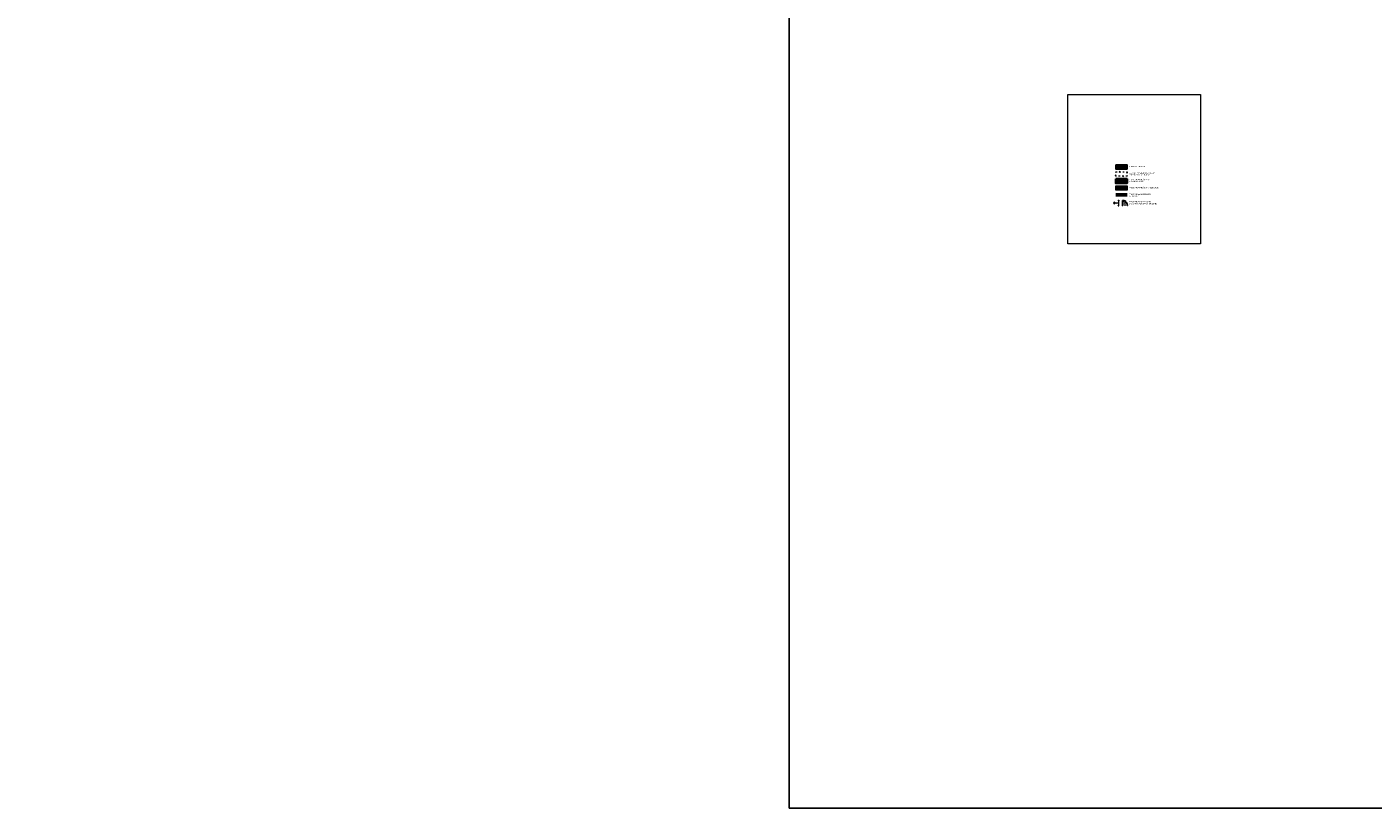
# Model space of a CAD drawing. Header units: millimetres. Extents: x -2720 to 125583, y -8970 to 34912.
# Tile 11 of 105: x 0 to 11491, y 11215 to 17885. Entities that reach past the tile are written whole.
import ezdxf

# ---------------------------------------------------------------- set-up
doc = ezdxf.new("R2010")
doc.units = ezdxf.units.MM
doc.linetypes.add('ACAD_ISO03W100', pattern=[30, 12, -18])
doc.layers.add('000_HATCH', color=253, linetype='Continuous', lineweight=5, transparency=0.5)
for name, color, linetype, lineweight, true_color in [('A_DZIAŁOWA_PROJEKTOWANE', 7, 'Continuous', 18, 0x007cb0), ('A_HATCH', 7, 'Continuous', 5, 0x999999), ('A_HATCH_PROJEKTOWANE', 7, 'Continuous', 9, 0x0089b6), ('A_IZOLEACJA TERMI_PROJEKTOWANA', 7, 'Continuous', 15, 0x0089b6), ('A_ŚCIANY NOWOPROJEKTOWANE', 140, 'Continuous', 35, 0x00bfff)]:
    doc.layers.add(name, color=color, linetype=linetype, lineweight=lineweight, true_color=true_color)
for name, color, linetype, lineweight in [('A_KONST_ISTNIEJĄCE', 83, 'Continuous', 25), ('A_OPISY', 40, 'Continuous', 9), ('A_STOLARKA OKIENNA', 141, 'Continuous', 15), ('A_WYMIAROWANIE', 7, 'Continuous', 9)]:
    doc.layers.add(name, color=color, linetype=linetype, lineweight=lineweight)
doc.styles.get("Standard").update_dxf_attribs({"font": 'arial.ttf'})
doc.linetypes.add('BATTING', pattern='A,0.0001,-0.1,[134,ltypeshp.shx,S=0.1,R=0,X=-0.1,Y=0],-0.2,[134,ltypeshp.shx,S=0.1,R=180,X=0.1,Y=0],-0.1', length=0.4001)
doc.dimstyles.new('1 do 100', dxfattribs={"dimtxt": 10, "dimasz": 8, "dimexe": 10, "dimexo": 10, "dimgap": 2, "dimtad": 1, "dimdec": 0, "dimtxsty": 'Standard', "dimblk": 'OBLIQUE', "dimcen": 2.5, "dimadec": 0, "dimazin": 0, "dimtfac": 1, "dimtdec": 0, "dimtmove": 0, "dimatfit": 3, "dimldrblk": 'OBLIQUE', "dimfxl": 10, "dimfxlon": 1, "dimarcsym": 0})

# ---------------------------------------------------------------- blocks, each defined once
blk = doc.blocks.new('*U139')
at = {"color": 144}
for p, q in [((-26, 0), (-26, -8)), ((-26, 0), (-19, 0)), ((-26, 0), (-26, -8)), ((-19, 0), (-19, -2)), ((82, 0), (75, 0)), ((75, 0), (75, -2)), ((82, 0), (82, -8)), ((-26, -8), (-23, -8)), ((-23, -8), (-23, -10)), ((-23, -8), (-21, -8)), ((-23, -10), (-17, -10)), ((-22, -4), (-22, -2)), ((-22, -2), (-19, -2)), ((-20, -4), (-22, -4)), ((-21, -8), (-21, -6)), ((-21, -6), (-20, -6)), ((-20, -6), (-20, -4)), ((-19, -2), (-18, -2)), ((-18, -2), (-18, -1)), ((-17, -8), (-17, -4)), ((-17, -4), (-16, -4)), ((-16, -8), (-17, -8)), ((-16, -9), (-16, -8)), ((73, -4), (72, -4)), ((72, -9), (72, -8)), ((72, -8), (73, -8)), ((73, -8), (73, -4)), ((79, -10), (73, -10)), ((74, -2), (74, -1)), ((75, -2), (74, -2)), ((78, -2), (75, -2)), ((76, -6), (76, -4)), ((76, -4), (78, -4)), ((77, -6), (76, -6)), ((77, -8), (77, -6)), ((79, -8), (77, -8)), ((78, -4), (78, -2)), ((82, -8), (79, -8)), ((79, -8), (79, -10))]:
    blk.add_line(p, q, dxfattribs=at)
blk.add_lwpolyline([(-17, -4), (73, -4), (73, -8), (-17, -8)], close=True, dxfattribs=at)
for centre, radius, start, end in [((-18, -4), 2.51, 356.8105, 86.8105), ((-17, -8), 1.5, 273.3553, 335.6854), ((74, -4), 2.51, 93.1895, 183.1895), ((73, -8), 1.5, 204.3146, 266.6447)]:
    blk.add_arc(centre, radius, start, end, dxfattribs=at)
blk = doc.blocks.new('WARTOŚĆ')
at = {"layer": 'A_OPISY', "color": 144}
blk.add_line((0, 0), (0, 74), dxfattribs=at)
blk.add_circle((0, 88), 14.1, dxfattribs=at)
for tag, p in [('S', (-4, 33)), ('H', (15, 33))]:
    blk.add_attdef(tag, p, '', height=10, rotation=90, dxfattribs=at)
blk.add_attdef('OZ', (-10, 82), '', height=10, dxfattribs=at)
blk = doc.blocks.new('_Oblique')
at = {"color": 0, "linetype": 'ByBlock', "lineweight": -2}
blk.add_line((-0.5, -0.5), (0.5, 0.5), dxfattribs=at)
blk = doc.blocks.new('*D754')
at = {"layer": 'A_WYMIAROWANIE', "color": 0, "lineweight": -2, "ltscale": 2, "transparency": 16777216}
for p, q in [((22226, 16486), (22246, 16486)), ((22236, 16486), (22236, 15588)), ((22226, 15588), (22246, 15588))]:
    blk.add_line(p, q, dxfattribs=at)
at = {"layer": 'Defpoints', "color": 0, "ltscale": 2, "transparency": 16777216}
for p in [(0, 16486), (22140, 15588), (22236, 15588)]:
    blk.add_point(p, dxfattribs=at)
at = {"layer": 'A_WYMIAROWANIE', "color": 0, "lineweight": -2, "ltscale": 2, "transparency": 16777216, "xscale": 8, "yscale": 8, "zscale": 8}
for p, rotation in [((22236, 16486), 90), ((22236, 15588), 270)]:
    blk.add_blockref('_Oblique', p, dxfattribs=dict(at, rotation=rotation))
at = {"layer": 'A_WYMIAROWANIE', "color": 0, "ltscale": 2, "transparency": 16777216, "insert": (22229, 16037), "char_height": 10, "attachment_point": 5, "rotation": 90}
blk.add_mtext('898', dxfattribs=at)

msp = doc.modelspace()

# ---------------------------------------------------------------- hatches: boundary and pattern name
at = {"layer": 'A_HATCH'}
h = msp.add_hatch(dxfattribs=at)
h.set_pattern_fill('ANSI31', color=256, scale=2)
h.set_pattern_definition([(45, (-4047.01, -4467.418), (-4.490128, 4.490128), [])])
h.paths.add_polyline_path([(9295.27, 16671.66), (9391.43, 16671.66), (9391.43, 16708.27), (9295.27, 16708.27)])
at = {"layer": 'A_HATCH_PROJEKTOWANE', "ltscale": 2}
h = msp.add_hatch(dxfattribs=at)
h.set_pattern_fill('ANSI31', color=256)
h.set_pattern_definition([(45, (-4047.01, -4527.712), (-2.24506403, 2.24506403), [])])
h.paths.add_polyline_path([(9391.43, 16587.68), (9295.27, 16587.68), (9295.27, 16551.07), (9391.43, 16551.07)])
h = msp.add_hatch(dxfattribs=at)
h.set_pattern_fill('ANSI31', color=256, scale=2)
h.set_pattern_definition([(45, (-4047.01, -4527.712), (-4.490128, 4.490128), [])])
h.paths.add_polyline_path([(9391.43, 16527.38), (9295.27, 16527.38), (9295.27, 16490.78), (9391.43, 16490.78)])

# ---------------------------------------------------------------- linework, layer by layer
at = {"color": 144}
for p, q in [((9353.87, 16363.46), (9353.87, 16364.31)), ((9354.72, 16363.46), (9353.87, 16363.46)), ((9354.05, 16364.56), (9354.05, 16365.23)), ((9354.05, 16365.23), (9354.71, 16365.23))]:
    msp.add_line(p, q, dxfattribs=at)
for points in [[(9353.87, 16364.31), (9352.16, 16364.31), (9352.16, 16359.19), (9354.72, 16359.19)], [(9353.38, 16364.56), (9353.38, 16403.02), (9354.71, 16403.02), (9354.71, 16365.23)], [(9354.05, 16364.56), (9353.38, 16364.56)], [(9354.72, 16363.46), (9354.72, 16359.19)], [(9395.17, 16359.19), (9395.17, 16364.31), (9393.18, 16364.31), (9393.18, 16359.19), (9395.17, 16359.19)]]:
    msp.add_lwpolyline(points, dxfattribs=at)
msp.add_arc((9354.71, 16364.55), 38.47, 359.64515, 90.001114, dxfattribs=at)
at = {"layer": '000_HATCH', "ltscale": 2}
msp.add_lwpolyline([(8885.35, 17307.08), (10017.76, 17307.08), (10018.01, 16032.86), (8885.6, 16032.86)], close=True, dxfattribs=at)
at = {"layer": 'A_DZIAŁOWA_PROJEKTOWANE', "ltscale": 2}
msp.add_lwpolyline([(9295.27, 16527.38), (9391.43, 16527.38), (9391.43, 16490.78), (9295.27, 16490.78)], close=True, dxfattribs=at)
at = {"layer": 'A_IZOLEACJA TERMI_PROJEKTOWANA', "ltscale": 2}
for p, q in [((9391.43, 16458.79), (9295.27, 16458.79)), ((9391.43, 16438.79), (9295.27, 16438.79))]:
    msp.add_line(p, q, dxfattribs=at)
at = {"layer": 'A_IZOLEACJA TERMI_PROJEKTOWANA', "linetype": 'BATTING', "ltscale": 23}
msp.add_line((9391.43, 16448.79), (9295.27, 16448.79), dxfattribs=at)
at = {"layer": 'A_KONST_ISTNIEJĄCE', "ltscale": 2}
for points in [[(6506.42, 11214.7), (39689.59, 11214.7), (39689.59, 25260.89), (6506.42, 25260.89)], [(9295.27, 16708.27), (9391.43, 16708.27), (9391.43, 16671.66), (9295.27, 16671.66)]]:
    msp.add_lwpolyline(points, close=True, dxfattribs=at)
at = {"layer": 'A_OPISY', "color": 22, "linetype": 'ACAD_ISO03W100', "true_color": 0xe22908}
for p, q in [((9290.27, 16621.62), (9300.27, 16611.62)), ((9290.27, 16611.62), (9300.27, 16621.62)), ((9322.98, 16652.97), (9332.98, 16642.97)), ((9322.98, 16642.97), (9332.98, 16652.97)), ((9355.39, 16616.36), (9365.39, 16606.36)), ((9355.39, 16606.36), (9365.39, 16616.36)), ((9386.43, 16647.14), (9396.43, 16637.14)), ((9386.43, 16637.14), (9396.43, 16647.14))]:
    msp.add_line(p, q, dxfattribs=at)
at = {"layer": 'A_OPISY', "color": 144, "true_color": 0x007cb0, "transparency": 33554559}
msp.add_line((9372.86, 16390.25), (9372.86, 16358.43), dxfattribs=at)
at = {"layer": 'A_OPISY', "color": 22, "linetype": 'ACAD_ISO03W100', "true_color": 0xe22908}
msp.add_lwpolyline([(9295.27, 16647.97), (9391.43, 16647.97), (9391.43, 16611.36), (9295.27, 16611.36)], close=True, dxfattribs=at)
at = {"layer": 'A_OPISY', "color": 144, "true_color": 0x007cb0, "transparency": 33554559}
msp.add_circle((9372.86, 16396.34), 6.09, dxfattribs=at)
at = {"layer": 'A_ŚCIANY NOWOPROJEKTOWANE', "ltscale": 2}
msp.add_lwpolyline([(9295.27, 16587.68), (9391.43, 16587.68), (9391.43, 16551.07), (9295.27, 16551.07)], close=True, dxfattribs=at)

# ---------------------------------------------------------------- block references
at = {"layer": 'A_OPISY', "color": 144, "true_color": 0x007cb0, "transparency": 33554559}
ref = msp.add_blockref('WARTOŚĆ', (9323.52, 16381.32), dxfattribs=dict(at, xscale=-0.4654183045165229, yscale=0.4654183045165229, zscale=0.4654183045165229, rotation=90))
ref.add_attrib('S', '110', (9293.99, 16383.2), dxfattribs={"color": 0, "height": 4.654})
ref.add_attrib('H', '55', (9294.9, 16374.29), dxfattribs={"color": 0, "height": 4.654})
ref.add_attrib('OZ', 'O', (9280.56, 16385.97), dxfattribs={"color": 0, "height": 4.65, "rotation": 270})
at = {"layer": 'A_STOLARKA OKIENNA', "color": 144, "transparency": 33554559, "xscale": -0.4654183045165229, "yscale": 0.4654183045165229, "zscale": 0.4654183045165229, "rotation": 90}
msp.add_blockref('*U139', (9316.31, 16394.35), dxfattribs=at)

# ---------------------------------------------------------------- texts
at = {"layer": 'A_OPISY', "char_height": 10, "attachment_point": 1}
for s, width, heights, insert in [('ŚCIANY ISTNIEJĄCE', 254.3544, [12.82], (9408.17, 16698.29)), ('ELEMENTY PRZEZNACZONE DO WYBURZENIA, USUNIĘCIA', 254.3544, [37.41], (9408.17, 16643.52)), ('PROJEKTOWANE ŚCIANY\\PKONSTRUKCYJNE', 306.2034, [75.1], (9408.17, 16586.67)), ('PROJEKTOWANE ŚCIANY DZIAŁOWE ', 254.3544, [12.82], (9408.17, 16517.41)), ('PROJEKTOWANA IZOLACJA TERMICZNA', 254.3544, [30.26], (9408.17, 16461.1)), ('PROJEKTOWANA WYMIANA STOLARKI DRZWIOWEJ I OKIENNEJ', 254.3544, [30.26], (9408.17, 16397.6))]:
    msp.add_mtext_dynamic_manual_height_columns(s, width=width, gutter_width=0, heights=heights, dxfattribs=dict(at, insert=insert))
at = {"layer": 'A_OPISY', "color": 144, "true_color": 0x007cb0, "transparency": 33554559, "char_height": 5.162, "attachment_point": 5, "rotation": 90}
for s, insert in [('90\\P200', (9372.67, 16375.99)), ('D*', (9372.67, 16396.98))]:
    msp.add_mtext_dynamic_manual_height_columns(s, width=19.0937, gutter_width=5.38, heights=[0], dxfattribs=dict(at, insert=insert))

# ---------------------------------------------------------------- dimensions: what is measured, and where the dimension line sits
at = {"layer": 'A_WYMIAROWANIE', "ltscale": 2}
dim = msp.add_linear_dim(base=(22235.61, 15587.94), p1=(0, 16485.75), p2=(22140.03, 15587.94), angle=90, dimstyle='1 do 100', dxfattribs=at)
dim.commit()
dim.dimension.update_dxf_attribs({"geometry": '*D754', "text_midpoint": (22228.5, 16036.85)})

doc.saveas('drawing.dxf')
